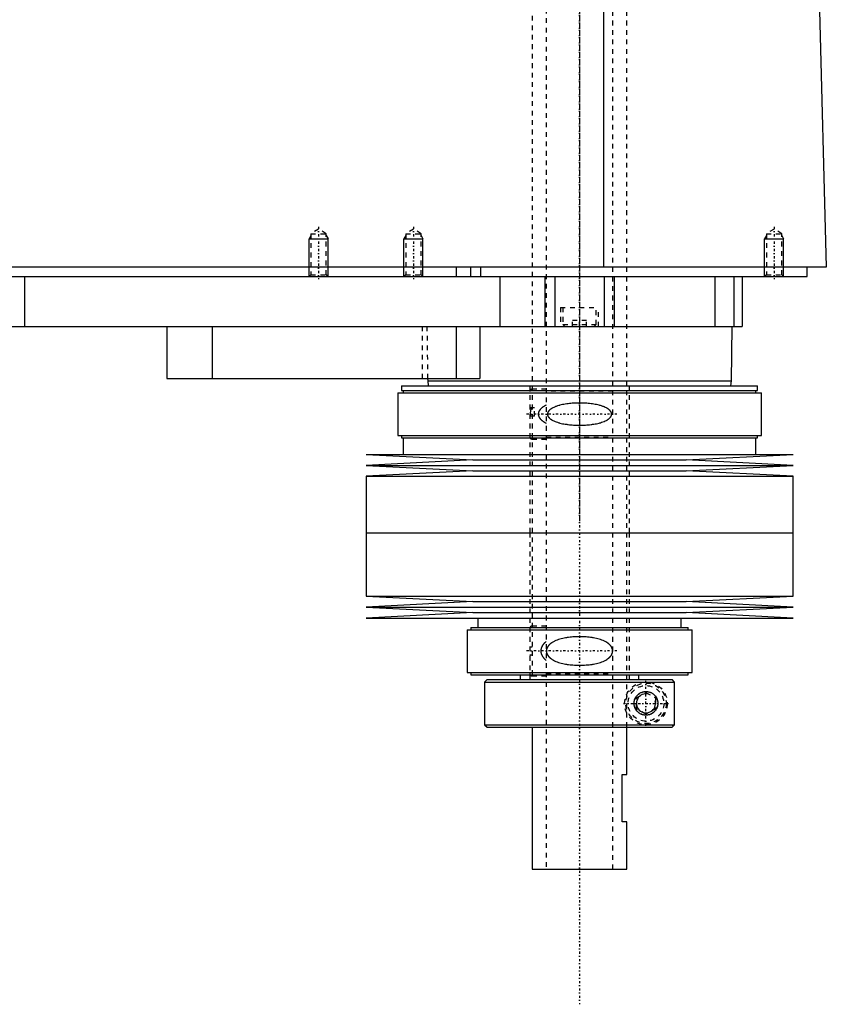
# Model space of a CAD drawing. Extents: x -174 to 602, y -139 to 487.
# Tile 4 of 6: x 432 to 602, y -139 to 69. Entities that reach past the tile are written whole.
import ezdxf

# ---------------------------------------------------------------- set-up
doc = ezdxf.new("R2010")
doc.units = 0
doc.linetypes.add('CENTER', pattern=[1.5, 0.45, -0.5, 0.05, -0.5])
doc.linetypes.add('DASHED', pattern=[2, 1, -1])
for name, color, linetype in [('AM_0', 7, 'CONTINUOUS'), ('AM_10', 7, 'CONTINUOUS'), ('AM_3', 7, 'DASHED'), ('AM_7', 7, 'CENTER')]:
    doc.layers.add(name, color=color, linetype=linetype)

msp = doc.modelspace()

# ---------------------------------------------------------------- linework, layer by layer
at = {"layer": 'AM_0', "color": 7, "linetype": 'CONTINUOUS'}
for p, q in [((555.15, 16.5), (555.15, 77.05)), ((600.5, 73.35), (602, 16.5)), ((602, 16.5), (200.5, 16.5)), ((524, 16.5), (524, 14.5)), ((527, 16.5), (527, 14.5)), ((529.15, 16.5), (529.15, 14.5)), ((598, 14.5), (598, 16.5)), ((244, 14.5), (598, 14.5)), ((433, 14.5), (433, 4)), ((533.21, 14.5), (533.21, 4)), ((542.7, 14.5), (542.7, 4)), ((544.81, 14.5), (544.81, 4)), ((555.19, 14.5), (555.19, 4)), ((557.3, 14.5), (557.3, 4)), ((578.5, 14.5), (578.5, 4)), ((582.5, 14.5), (582.5, 4)), ((584.3, 14.5), (584.3, 4)), ((388, 4), (584.3, 4)), ((463, 4), (463, -7)), ((472.56, 4), (472.56, -7)), ((524, 4), (524, -7)), ((529, 4), (529, -7)), ((582, -7.5), (582.17, 4)), ((463, -7), (529, -7)), ((517.99, -7), (518, -7.5)), ((518, -7.5), (518.1, -8.5)), ((518, -7.5), (582, -7.5)), ((581.9, -8.5), (582, -7.5)), ((511.68, -10), (511.68, -19)), ((511.68, -10), (588.33, -10)), ((512.48, -8.5), (512.48, -9.5)), ((512.48, -8.5), (587.52, -8.5)), ((512.48, -9.5), (587.52, -9.5)), ((512.83, -9.5), (512.83, -10)), ((587.17, -10), (587.17, -9.5)), ((587.52, -9.5), (587.52, -8.5)), ((588.33, -19), (588.33, -10)), ((511.68, -19), (588.33, -19)), ((512.48, -19), (512.48, -19.5)), ((512.48, -19.5), (587.52, -19.5)), ((512.83, -19.5), (512.83, -23)), ((587.17, -23), (587.17, -19.5)), ((587.52, -19.5), (587.52, -19)), ((505, -23), (527.5, -24.15)), ((505, -23), (595, -23)), ((527.5, -24.15), (505, -25.3)), ((527.5, -24.15), (572.5, -24.15)), ((572.5, -24.15), (595, -23)), ((595, -25.3), (572.5, -24.15)), ((505, -25.3), (527.5, -26.45)), ((505, -25.3), (595, -25.3)), ((527.5, -26.45), (505, -27.6)), ((527.5, -26.45), (572.5, -26.45)), ((572.5, -26.45), (595, -25.3)), ((595, -27.6), (572.5, -26.45)), ((505, -27.6), (505, -39.5)), ((505, -27.6), (595, -27.6)), ((595, -39.5), (595, -27.6)), ((505, -39.5), (595, -39.5)), ((505, -39.5), (505, -52.9)), ((505, -39.5), (595, -39.5)), ((595, -52.9), (595, -39.5)), ((505, -52.9), (527.5, -54.05)), ((505, -52.9), (595, -52.9)), ((572.5, -54.05), (595, -52.9)), ((527.5, -54.05), (505, -55.2)), ((505, -55.2), (527.5, -56.35)), ((505, -55.2), (595, -55.2)), ((527.5, -54.05), (572.5, -54.05)), ((595, -55.2), (572.5, -54.05)), ((572.5, -56.35), (595, -55.2)), ((527.5, -56.35), (505, -57.5)), ((505, -57.5), (595, -57.5)), ((527.5, -56.35), (572.5, -56.35)), ((528.6, -57.5), (528.6, -59.5)), ((571.4, -59.5), (571.4, -57.5)), ((595, -57.5), (572.5, -56.35)), ((526.3, -60), (526.3, -69)), ((526.3, -60), (573.7, -60)), ((527.1, -59.5), (527.1, -60)), ((527.1, -59.5), (572.9, -59.5)), ((572.9, -60), (572.9, -59.5)), ((573.7, -69), (573.7, -60)), ((526.3, -69), (573.7, -69)), ((527.1, -69), (527.1, -69.5)), ((527.1, -69.5), (572.9, -69.5)), ((530.5, -70.5), (530, -71)), ((530.5, -70.5), (569.49, -70.5)), ((537.5, -69.5), (537.5, -70.5)), ((562.5, -70.5), (562.5, -69.5)), ((569.99, -71), (569.49, -70.5)), ((572.9, -69.5), (572.9, -69)), ((530, -71), (530, -80)), ((530, -71), (569.99, -71)), ((569.99, -80), (569.99, -71)), ((530, -80), (530.5, -80.5)), ((530, -80), (569.99, -80)), ((530.5, -80.5), (569.49, -80.5)), ((540, -80.5), (540, -110.5)), ((560, -90.5), (560, -80.5)), ((569.49, -80.5), (569.99, -80)), ((559, -100.5), (559, -90.5)), ((559, -90.5), (560, -90.5)), ((560, -100.5), (559, -100.5)), ((560, -110.5), (560, -100.5)), ((540, -110.5), (560, -110.5))]:
    msp.add_line(p, q, dxfattribs=at)
msp.add_polyline3d([(561.5, -75.5, 0), (561.5, -75.49, 0), (561.5, -75.46, 0), (561.5, -75.43, 0), (561.5, -75.41, 0), (561.5, -75.4, 0), (561.5, -75.37, 0), (561.5, -75.34, 0), (561.51, -75.31, 0), (561.51, -75.28, 0), (561.51, -75.26, 0), (561.51, -75.24, 0), (561.52, -75.23, 0), (561.52, -75.2, 0), (561.52, -75.17, 0), (561.53, -75.14, 0), (561.53, -75.11, 0), (561.54, -75.08, 0), (561.54, -75.07, 0), (561.54, -75.05, 0), (561.55, -75.02, 0), (561.55, -75, 0), (561.55, -74.98, 0), (561.56, -74.97, 0), (561.56, -74.94, 0), (561.57, -74.91, 0), (561.57, -74.9, 0), (561.58, -74.88, 0), (561.59, -74.85, 0), (561.59, -74.82, 0), (561.6, -74.8, 0), (561.61, -74.77, 0), (561.62, -74.74, 0), (561.62, -74.73, 0), (561.63, -74.71, 0), (561.64, -74.68, 0), (561.65, -74.66, 0), (561.66, -74.63, 0), (561.67, -74.6, 0), (561.68, -74.58, 0), (561.68, -74.56, 0), (561.69, -74.55, 0), (561.7, -74.52, 0), (561.71, -74.49, 0), (561.72, -74.47, 0), (561.73, -74.44, 0), (561.75, -74.42, 0), (561.75, -74.4, 0), (561.76, -74.39, 0), (561.77, -74.37, 0), (561.79, -74.34, 0), (561.8, -74.31, 0), (561.81, -74.29, 0), (561.83, -74.27, 0), (561.83, -74.25, 0), (561.84, -74.24, 0), (561.85, -74.22, 0), (561.87, -74.19, 0), (561.88, -74.17, 0), (561.9, -74.15, 0), (561.91, -74.12, 0), (561.92, -74.11, 0), (561.93, -74.1, 0), (561.94, -74.08, 0), (561.96, -74.05, 0), (561.97, -74.04, 0), (562.02, -73.98, 0), (562.12, -73.86, 0), (562.22, -73.75, 0), (562.33, -73.64, 0), (562.44, -73.54, 0), (562.56, -73.45, 0), (562.62, -73.41, 0), (562.69, -73.37, 0), (562.81, -73.3, 0), (562.94, -73.23, 0), (563.01, -73.21, 0), (563.07, -73.18, 0), (563.21, -73.13, 0), (563.34, -73.09, 0), (563.41, -73.07, 0), (563.47, -73.06, 0), (563.6, -73.03, 0), (563.73, -73.01, 0), (563.86, -73, 0), (563.98, -73, 0), (564.11, -73, 0), (564.17, -73.01, 0), (564.23, -73.01, 0), (564.35, -73.03, 0), (564.48, -73.05, 0), (564.6, -73.07, 0), (564.72, -73.11, 0), (564.84, -73.15, 0), (564.9, -73.17, 0), (564.96, -73.19, 0), (565.08, -73.24, 0), (565.19, -73.3, 0), (565.3, -73.37, 0), (565.41, -73.44, 0), (565.51, -73.51, 0), (565.56, -73.55, 0), (565.61, -73.59, 0), (565.71, -73.68, 0), (565.8, -73.77, 0), (565.89, -73.86, 0), (565.97, -73.97, 0), (566.06, -74.08, 0), (566.1, -74.14, 0), (566.13, -74.2, 0), (566.21, -74.33, 0), (566.25, -74.41, 0), (566.26, -74.43, 0), (566.27, -74.45, 0), (566.28, -74.46, 0), (566.28, -74.48, 0), (566.29, -74.5, 0), (566.3, -74.52, 0), (566.31, -74.55, 0), (566.32, -74.57, 0), (566.33, -74.6, 0), (566.34, -74.61, 0), (566.34, -74.62, 0), (566.35, -74.65, 0), (566.36, -74.67, 0), (566.37, -74.7, 0), (566.38, -74.72, 0), (566.38, -74.75, 0), (566.39, -74.76, 0), (566.39, -74.77, 0), (566.4, -74.8, 0), (566.41, -74.82, 0), (566.41, -74.85, 0), (566.42, -74.88, 0), (566.43, -74.9, 0), (566.43, -74.92, 0), (566.43, -74.93, 0), (566.44, -74.96, 0), (566.45, -74.98, 0), (566.45, -75, 0), (566.45, -75.01, 0), (566.46, -75.04, 0), (566.46, -75.07, 0), (566.46, -75.08, 0), (566.47, -75.09, 0), (566.47, -75.12, 0), (566.48, -75.15, 0), (566.48, -75.18, 0), (566.48, -75.2, 0), (566.49, -75.23, 0), (566.49, -75.25, 0), (566.49, -75.26, 0), (566.49, -75.29, 0), (566.49, -75.32, 0), (566.5, -75.34, 0), (566.5, -75.37, 0), (566.5, -75.4, 0), (566.5, -75.41, 0), (566.5, -75.43, 0), (566.5, -75.46, 0), (566.5, -75.49, 0), (566.5, -75.5, 0), (566.5, -75.51, 0), (566.5, -75.54, 0), (566.5, -75.57, 0), (566.5, -75.59, 0), (566.5, -75.6, 0), (566.5, -75.63, 0), (566.5, -75.66, 0), (566.49, -75.68, 0), (566.49, -75.71, 0), (566.49, -75.74, 0), (566.49, -75.75, 0), (566.49, -75.77, 0), (566.48, -75.8, 0), (566.48, -75.82, 0), (566.48, -75.85, 0), (566.47, -75.88, 0), (566.47, -75.91, 0), (566.46, -75.92, 0), (566.46, -75.93, 0), (566.46, -75.96, 0), (566.45, -75.99, 0), (566.45, -76, 0), (566.45, -76.02, 0), (566.44, -76.04, 0), (566.43, -76.07, 0), (566.43, -76.08, 0), (566.43, -76.1, 0), (566.42, -76.12, 0), (566.41, -76.15, 0), (566.41, -76.18, 0), (566.4, -76.2, 0), (566.39, -76.23, 0), (566.39, -76.24, 0), (566.38, -76.25, 0), (566.38, -76.28, 0), (566.37, -76.3, 0), (566.36, -76.33, 0), (566.35, -76.35, 0), (566.34, -76.38, 0), (566.34, -76.39, 0), (566.33, -76.4, 0), (566.32, -76.43, 0), (566.31, -76.45, 0), (566.3, -76.48, 0), (566.29, -76.5, 0), (566.28, -76.52, 0), (566.28, -76.54, 0), (566.27, -76.55, 0), (566.26, -76.57, 0), (566.25, -76.59, 0), (566.21, -76.67, 0), (566.13, -76.8, 0), (566.1, -76.86, 0), (566.06, -76.92, 0), (565.97, -77.03, 0), (565.89, -77.14, 0), (565.8, -77.23, 0), (565.71, -77.32, 0), (565.61, -77.41, 0), (565.56, -77.45, 0), (565.51, -77.49, 0), (565.41, -77.56, 0), (565.3, -77.63, 0), (565.19, -77.7, 0), (565.08, -77.76, 0), (564.96, -77.81, 0), (564.9, -77.83, 0), (564.84, -77.85, 0), (564.72, -77.89, 0), (564.6, -77.93, 0), (564.48, -77.95, 0), (564.35, -77.97, 0), (564.23, -77.99, 0), (564.17, -77.99, 0), (564.11, -78, 0), (563.98, -78, 0), (563.86, -78, 0), (563.73, -77.99, 0), (563.6, -77.97, 0), (563.47, -77.94, 0), (563.41, -77.93, 0), (563.34, -77.91, 0), (563.21, -77.87, 0), (563.07, -77.82, 0), (563.01, -77.79, 0), (562.94, -77.77, 0), (562.81, -77.7, 0), (562.69, -77.63, 0), (562.62, -77.59, 0), (562.56, -77.55, 0), (562.44, -77.46, 0), (562.33, -77.36, 0), (562.22, -77.25, 0), (562.12, -77.14, 0), (562.02, -77.02, 0), (561.97, -76.96, 0), (561.96, -76.95, 0), (561.94, -76.92, 0), (561.93, -76.9, 0), (561.92, -76.89, 0), (561.91, -76.88, 0), (561.9, -76.85, 0), (561.88, -76.83, 0), (561.87, -76.81, 0), (561.85, -76.78, 0), (561.84, -76.76, 0), (561.83, -76.75, 0), (561.83, -76.73, 0), (561.81, -76.71, 0), (561.8, -76.69, 0), (561.79, -76.66, 0), (561.77, -76.63, 0), (561.76, -76.61, 0), (561.75, -76.6, 0), (561.75, -76.58, 0), (561.73, -76.56, 0), (561.72, -76.53, 0), (561.71, -76.51, 0), (561.7, -76.48, 0), (561.69, -76.45, 0), (561.68, -76.44, 0), (561.68, -76.42, 0), (561.67, -76.4, 0), (561.66, -76.37, 0), (561.65, -76.34, 0), (561.64, -76.32, 0), (561.63, -76.29, 0), (561.62, -76.27, 0), (561.62, -76.26, 0), (561.61, -76.23, 0), (561.6, -76.2, 0), (561.59, -76.18, 0), (561.59, -76.15, 0), (561.58, -76.12, 0), (561.57, -76.1, 0), (561.57, -76.09, 0), (561.56, -76.06, 0), (561.56, -76.03, 0), (561.55, -76.02, 0), (561.55, -76, 0), (561.55, -75.98, 0), (561.54, -75.95, 0), (561.54, -75.93, 0), (561.54, -75.92, 0), (561.53, -75.89, 0), (561.53, -75.86, 0), (561.52, -75.83, 0), (561.52, -75.8, 0), (561.52, -75.77, 0), (561.51, -75.76, 0), (561.51, -75.74, 0), (561.51, -75.72, 0), (561.51, -75.69, 0), (561.5, -75.66, 0), (561.5, -75.63, 0), (561.5, -75.6, 0), (561.5, -75.59, 0), (561.5, -75.57, 0), (561.5, -75.54, 0), (561.5, -75.51, 0), (561.5, -75.5, 0)], dxfattribs=at)
at = {"layer": 'AM_10', "color": 7, "linetype": 'CONTINUOUS'}
for p, q in [((493.38, 23.16), (493, 22.5)), ((496.62, 23.16), (497, 22.5)), ((513.38, 23.16), (513, 22.5)), ((516.62, 23.16), (517, 22.5)), ((589.38, 23.16), (589, 22.5)), ((592.62, 23.16), (593, 22.5)), ((493, 14.5), (493, 22.5)), ((493, 22.5), (497, 22.5)), ((497, 14.5), (497, 22.5)), ((513, 14.5), (513, 22.5)), ((513, 22.5), (517, 22.5)), ((517, 14.5), (517, 22.5)), ((589, 14.5), (589, 22.5)), ((589, 22.5), (593, 22.5)), ((593, 14.5), (593, 22.5))]:
    msp.add_line(p, q, dxfattribs=at)
msp.add_arc((564, -75.5), 2.01, 75, 15, dxfattribs=at)
at = {"layer": 'AM_3', "color": 6, "linetype": 'DASHED'}
for p, q in [((543, 419), (543, -110.5)), ((557, -110.5), (557, 419)), ((540, 403.5), (540, -70.5)), ((560, -80.5), (560, 403.5)), ((495, 24.5), (493.38, 23.56)), ((493.38, 23.56), (493.38, 14.88)), ((493.38, 23.56), (496.62, 23.56)), ((496.62, 23.56), (495, 24.5)), ((496.62, 14.88), (496.62, 23.56)), ((515, 24.5), (513.38, 23.56)), ((513.38, 23.56), (513.38, 14.88)), ((513.38, 23.56), (516.62, 23.56)), ((516.62, 23.56), (515, 24.5)), ((516.62, 14.88), (516.62, 23.56)), ((591, 24.5), (589.38, 23.56)), ((589.38, 23.56), (589.38, 14.88)), ((589.38, 23.56), (592.62, 23.56)), ((592.62, 23.56), (591, 24.5)), ((592.62, 14.88), (592.62, 23.56)), ((493.38, 14.88), (493, 14.5)), ((493.38, 14.88), (496.62, 14.88)), ((497, 14.5), (496.62, 14.88)), ((513.38, 14.88), (513, 14.5)), ((513.38, 14.88), (516.62, 14.88)), ((517, 14.5), (516.62, 14.88)), ((589.38, 14.88), (589, 14.5)), ((589.38, 14.88), (592.62, 14.88)), ((593, 14.5), (592.62, 14.88)), ((578.5, 14.5), (578.5, 4)), ((546, 8), (546, 4)), ((546, 8), (554, 8)), ((546.5, 8), (546.5, 4.4)), ((553.5, 4.4), (553.5, 8)), ((554, 4), (554, 8)), ((546.5, 4.4), (546.9, 4)), ((546.5, 4.4), (553.5, 4.4)), ((548.5, 4), (548.5, 5.25)), ((551.5, 5.25), (548.5, 5.25)), ((550, 4), (550, 5.25)), ((551.5, 4), (551.5, 5.25)), ((553.1, 4), (553.5, 4.4)), ((516.85, 4), (516.85, -7)), ((517.83, 4), (517.99, -7)), ((539.5, -8.5), (539.5, -39.5)), ((543, -9.25), (540, -9.25)), ((557, -9.65), (543, -9.65)), ((560.5, -39.5), (560.5, -8.5)), ((539.5, -13.1), (540.5, -13.1)), ((540.5, -13.16), (540, -13.16)), ((540.5, -14.9), (540.5, -13.1)), ((540.5, -14.9), (539.5, -14.9)), ((540, -19.75), (543, -19.75)), ((543, -19.35), (557, -19.35)), ((539.5, -39.5), (539.5, -70.5)), ((560.5, -70.5), (560.5, -39.5)), ((543, -59.2), (540, -59.2)), ((557, -59.6), (543, -59.6)), ((539.5, -63.55), (540, -63.55)), ((540, -65.35), (539.5, -65.35)), ((540, -69.7), (543, -69.7)), ((543, -69.3), (557, -69.3)), ((559.97, -80.5), (559.97, -70.5)), ((569.73, -70.75), (569.99, -71)), ((562, -74.35), (564, -73.19)), ((562, -76.65), (562, -74.35)), ((564, -73.19), (566, -74.35)), ((566, -74.35), (566, -76.65)), ((564, -77.81), (562, -76.65)), ((566, -76.65), (564, -77.81)), ((569.99, -80), (569.61, -80.38))]:
    msp.add_line(p, q, dxfattribs=at)
for points in [[(550, -12.16, 0), (549.86, -12.16, 0), (549.58, -12.17, 0), (549.3, -12.17, 0), (549.16, -12.18, 0), (549.02, -12.19, 0), (548.73, -12.2, 0), (548.44, -12.22, 0), (548.16, -12.25, 0), (547.87, -12.27, 0), (547.58, -12.31, 0), (547.43, -12.33, 0), (547.29, -12.35, 0), (547, -12.39, 0), (546.72, -12.44, 0), (546.44, -12.49, 0), (546.16, -12.56, 0), (545.88, -12.62, 0), (545.75, -12.66, 0), (545.61, -12.7, 0), (545.35, -12.78, 0), (545.09, -12.86, 0), (544.96, -12.91, 0), (544.83, -12.96, 0), (544.59, -13.07, 0), (544.35, -13.19, 0), (544.23, -13.25, 0), (544.21, -13.26, 0), (544.17, -13.29, 0), (544.13, -13.31, 0), (544.12, -13.32, 0), (544.1, -13.33, 0), (544.06, -13.36, 0), (544.02, -13.38, 0), (543.99, -13.41, 0), (543.95, -13.43, 0), (543.91, -13.46, 0), (543.89, -13.47, 0), (543.88, -13.48, 0), (543.84, -13.51, 0), (543.81, -13.54, 0), (543.77, -13.57, 0), (543.74, -13.6, 0), (543.7, -13.63, 0), (543.68, -13.64, 0), (543.67, -13.66, 0), (543.63, -13.69, 0), (543.6, -13.73, 0), (543.57, -13.76, 0), (543.54, -13.8, 0), (543.51, -13.84, 0), (543.49, -13.85, 0), (543.48, -13.87, 0), (543.45, -13.91, 0), (543.42, -13.95, 0), (543.4, -13.99, 0), (543.37, -14.03, 0), (543.35, -14.08, 0), (543.34, -14.1, 0), (543.33, -14.12, 0), (543.31, -14.16, 0), (543.3, -14.21, 0), (543.28, -14.25, 0), (543.27, -14.3, 0), (543.26, -14.34, 0), (543.26, -14.36, 0), (543.25, -14.39, 0), (543.25, -14.43, 0), (543.25, -14.48, 0), (543.25, -14.5, 0), (543.25, -14.52, 0), (543.25, -14.57, 0), (543.25, -14.61, 0), (543.26, -14.64, 0), (543.26, -14.66, 0), (543.27, -14.7, 0), (543.28, -14.75, 0), (543.3, -14.79, 0), (543.31, -14.84, 0), (543.33, -14.88, 0), (543.34, -14.9, 0), (543.35, -14.92, 0), (543.37, -14.97, 0), (543.4, -15.01, 0), (543.42, -15.05, 0), (543.45, -15.09, 0), (543.48, -15.13, 0), (543.49, -15.15, 0), (543.51, -15.16, 0), (543.54, -15.2, 0), (543.57, -15.24, 0), (543.6, -15.27, 0), (543.63, -15.31, 0), (543.67, -15.34, 0), (543.68, -15.36, 0), (543.7, -15.37, 0), (543.74, -15.4, 0), (543.77, -15.43, 0), (543.81, -15.46, 0), (543.84, -15.49, 0), (543.88, -15.52, 0), (543.89, -15.53, 0), (543.91, -15.54, 0), (543.95, -15.57, 0), (543.99, -15.59, 0), (544.02, -15.62, 0), (544.06, -15.64, 0), (544.1, -15.67, 0), (544.12, -15.68, 0), (544.13, -15.69, 0), (544.17, -15.71, 0), (544.21, -15.74, 0), (544.23, -15.75, 0), (544.35, -15.81, 0), (544.59, -15.93, 0), (544.83, -16.04, 0), (545.09, -16.14, 0), (545.35, -16.22, 0), (545.61, -16.3, 0), (545.75, -16.34, 0), (545.88, -16.38, 0), (546.16, -16.44, 0), (546.44, -16.51, 0), (546.72, -16.56, 0), (547, -16.61, 0), (547.29, -16.65, 0), (547.43, -16.67, 0), (547.58, -16.69, 0), (547.87, -16.73, 0), (548.16, -16.75, 0), (548.44, -16.78, 0), (548.73, -16.8, 0), (549.02, -16.81, 0), (549.16, -16.82, 0), (549.3, -16.83, 0), (549.58, -16.83, 0), (549.86, -16.84, 0), (550, -16.84, 0), (550.14, -16.84, 0), (550.42, -16.83, 0), (550.7, -16.83, 0), (550.84, -16.82, 0), (550.98, -16.81, 0), (551.27, -16.8, 0), (551.56, -16.78, 0), (551.84, -16.75, 0), (552.13, -16.73, 0), (552.42, -16.69, 0), (552.57, -16.67, 0), (552.71, -16.65, 0), (553, -16.61, 0), (553.28, -16.56, 0), (553.56, -16.51, 0), (553.84, -16.44, 0), (554.12, -16.38, 0), (554.25, -16.34, 0), (554.39, -16.3, 0), (554.65, -16.22, 0), (554.91, -16.14, 0), (555.17, -16.04, 0), (555.41, -15.93, 0), (555.65, -15.81, 0), (555.77, -15.75, 0), (555.79, -15.74, 0), (555.83, -15.71, 0), (555.87, -15.69, 0), (555.88, -15.68, 0), (555.9, -15.67, 0), (555.94, -15.64, 0), (555.98, -15.62, 0), (556.01, -15.59, 0), (556.05, -15.57, 0), (556.09, -15.54, 0), (556.11, -15.53, 0), (556.12, -15.52, 0), (556.16, -15.49, 0), (556.19, -15.46, 0), (556.23, -15.43, 0), (556.26, -15.4, 0), (556.3, -15.37, 0), (556.32, -15.36, 0), (556.33, -15.34, 0), (556.37, -15.31, 0), (556.4, -15.27, 0), (556.43, -15.24, 0), (556.46, -15.2, 0), (556.49, -15.16, 0), (556.51, -15.15, 0), (556.52, -15.13, 0), (556.55, -15.09, 0), (556.58, -15.05, 0), (556.6, -15.01, 0), (556.63, -14.97, 0), (556.65, -14.92, 0), (556.66, -14.9, 0), (556.67, -14.88, 0), (556.69, -14.84, 0), (556.7, -14.79, 0), (556.72, -14.75, 0), (556.73, -14.7, 0), (556.74, -14.66, 0), (556.74, -14.64, 0), (556.75, -14.61, 0), (556.75, -14.57, 0), (556.75, -14.52, 0), (556.75, -14.5, 0), (556.75, -14.48, 0), (556.75, -14.43, 0), (556.75, -14.39, 0), (556.74, -14.36, 0), (556.74, -14.34, 0), (556.73, -14.3, 0), (556.72, -14.25, 0), (556.7, -14.21, 0), (556.69, -14.16, 0), (556.67, -14.12, 0), (556.66, -14.1, 0), (556.65, -14.08, 0), (556.63, -14.03, 0), (556.6, -13.99, 0), (556.58, -13.95, 0), (556.55, -13.91, 0), (556.52, -13.87, 0), (556.51, -13.85, 0), (556.49, -13.84, 0), (556.46, -13.8, 0), (556.43, -13.76, 0), (556.4, -13.73, 0), (556.37, -13.69, 0), (556.33, -13.66, 0), (556.32, -13.64, 0), (556.3, -13.63, 0), (556.26, -13.6, 0), (556.23, -13.57, 0), (556.19, -13.54, 0), (556.16, -13.51, 0), (556.12, -13.48, 0), (556.11, -13.47, 0), (556.09, -13.46, 0), (556.05, -13.43, 0), (556.01, -13.41, 0), (555.98, -13.38, 0), (555.94, -13.36, 0), (555.9, -13.33, 0), (555.88, -13.32, 0), (555.87, -13.31, 0), (555.83, -13.29, 0), (555.79, -13.26, 0), (555.77, -13.25, 0), (555.65, -13.19, 0), (555.41, -13.07, 0), (555.17, -12.96, 0), (555.04, -12.91, 0), (554.91, -12.86, 0), (554.65, -12.78, 0), (554.39, -12.7, 0), (554.25, -12.66, 0), (554.12, -12.62, 0), (553.84, -12.56, 0), (553.56, -12.49, 0), (553.28, -12.44, 0), (553, -12.39, 0), (552.71, -12.35, 0), (552.57, -12.33, 0), (552.42, -12.31, 0), (552.13, -12.27, 0), (551.84, -12.25, 0), (551.56, -12.22, 0), (551.27, -12.2, 0), (550.98, -12.19, 0), (550.84, -12.18, 0), (550.7, -12.17, 0), (550.42, -12.17, 0), (550.14, -12.16, 0), (550, -12.16, 0)], [(540, -13.16, 0), (540, -13.16, 0), (540, -13.16, 0), (539.99, -13.16, 0), (539.99, -13.16, 0), (539.99, -13.16, 0), (539.99, -13.16, 0), (539.98, -13.16, 0), (539.98, -13.16, 0), (539.98, -13.16, 0), (539.98, -13.16, 0), (539.97, -13.16, 0), (539.97, -13.16, 0), (539.97, -13.16, 0), (539.97, -13.16, 0), (539.96, -13.16, 0), (539.96, -13.16, 0), (539.96, -13.16, 0), (539.96, -13.16, 0), (539.96, -13.16, 0), (539.95, -13.16, 0), (539.95, -13.17, 0), (539.95, -13.17, 0), (539.95, -13.17, 0), (539.95, -13.17, 0), (539.94, -13.17, 0), (539.94, -13.17, 0), (539.94, -13.17, 0), (539.94, -13.17, 0), (539.93, -13.17, 0), (539.93, -13.17, 0), (539.93, -13.18, 0), (539.93, -13.18, 0), (539.93, -13.18, 0), (539.93, -13.18, 0), (539.92, -13.18, 0), (539.92, -13.18, 0), (539.92, -13.18, 0), (539.92, -13.18, 0), (539.91, -13.19, 0), (539.91, -13.19, 0), (539.91, -13.19, 0), (539.91, -13.19, 0), (539.91, -13.19, 0), (539.9, -13.19, 0), (539.9, -13.19, 0), (539.9, -13.2, 0), (539.9, -13.2, 0), (539.9, -13.2, 0), (539.9, -13.2, 0), (539.89, -13.2, 0), (539.89, -13.21, 0), (539.87, -13.22, 0), (539.87, -13.23, 0), (539.86, -13.23, 0), (539.85, -13.25, 0), (539.84, -13.26, 0), (539.83, -13.28, 0), (539.82, -13.29, 0), (539.81, -13.3, 0), (539.81, -13.31, 0), (539.8, -13.32, 0), (539.8, -13.34, 0), (539.79, -13.35, 0), (539.78, -13.36, 0), (539.78, -13.37, 0), (539.77, -13.38, 0), (539.77, -13.4, 0), (539.76, -13.41, 0), (539.76, -13.42, 0), (539.76, -13.43, 0), (539.75, -13.45, 0), (539.73, -13.5, 0), (539.71, -13.6, 0), (539.68, -13.7, 0), (539.67, -13.81, 0), (539.65, -13.91, 0), (539.65, -13.97, 0), (539.64, -14.02, 0), (539.63, -14.13, 0), (539.63, -14.23, 0), (539.62, -14.34, 0), (539.62, -14.44, 0), (539.62, -14.54, 0), (539.62, -14.59, 0), (539.62, -14.64, 0), (539.63, -14.74, 0), (539.63, -14.85, 0), (539.63, -14.9, 0)], [(543, -12.6, 0), (542.86, -12.67, 0), (542.6, -12.81, 0), (542.34, -12.97, 0), (542.22, -13.06, 0), (542.2, -13.07, 0), (542.16, -13.1, 0), (542.12, -13.13, 0), (542.1, -13.15, 0), (542.08, -13.16, 0), (542.04, -13.19, 0), (542.01, -13.23, 0), (541.97, -13.26, 0), (541.93, -13.29, 0), (541.9, -13.32, 0), (541.88, -13.34, 0), (541.86, -13.36, 0), (541.83, -13.39, 0), (541.8, -13.42, 0), (541.76, -13.46, 0), (541.73, -13.49, 0), (541.7, -13.53, 0), (541.68, -13.55, 0), (541.67, -13.57, 0), (541.64, -13.6, 0), (541.61, -13.64, 0), (541.58, -13.68, 0), (541.55, -13.73, 0), (541.53, -13.77, 0), (541.51, -13.79, 0), (541.5, -13.81, 0), (541.47, -13.86, 0), (541.45, -13.9, 0), (541.43, -13.95, 0), (541.41, -13.99, 0), (541.39, -14.04, 0), (541.38, -14.06, 0), (541.37, -14.09, 0), (541.36, -14.14, 0), (541.34, -14.18, 0), (541.33, -14.23, 0), (541.32, -14.28, 0), (541.31, -14.33, 0), (541.31, -14.35, 0), (541.31, -14.38, 0), (541.3, -14.43, 0), (541.3, -14.48, 0), (541.3, -14.5, 0), (541.3, -14.52, 0), (541.3, -14.57, 0), (541.31, -14.62, 0), (541.31, -14.65, 0), (541.31, -14.67, 0), (541.32, -14.72, 0), (541.33, -14.77, 0), (541.34, -14.82, 0), (541.36, -14.86, 0), (541.37, -14.91, 0), (541.38, -14.94, 0), (541.39, -14.96, 0), (541.41, -15.01, 0), (541.43, -15.05, 0), (541.45, -15.1, 0), (541.47, -15.14, 0), (541.5, -15.19, 0), (541.51, -15.21, 0), (541.53, -15.23, 0), (541.55, -15.27, 0), (541.58, -15.32, 0), (541.61, -15.36, 0), (541.64, -15.4, 0), (541.67, -15.43, 0), (541.68, -15.45, 0), (541.7, -15.47, 0), (541.73, -15.51, 0), (541.76, -15.54, 0), (541.8, -15.58, 0), (541.83, -15.61, 0), (541.86, -15.64, 0), (541.88, -15.66, 0), (541.9, -15.68, 0), (541.93, -15.71, 0), (541.97, -15.74, 0), (542.01, -15.77, 0), (542.04, -15.81, 0), (542.08, -15.84, 0), (542.1, -15.85, 0), (542.12, -15.87, 0), (542.16, -15.9, 0), (542.2, -15.93, 0), (542.22, -15.94, 0), (542.24, -15.96, 0), (542.28, -15.98, 0), (542.32, -16.01, 0), (542.34, -16.03, 0), (542.36, -16.04, 0), (542.4, -16.07, 0), (542.44, -16.09, 0), (542.6, -16.19, 0), (542.86, -16.33, 0), (543, -16.4, 0)], [(550, -61.44, 0), (549.85, -61.44, 0), (549.55, -61.44, 0), (549.24, -61.45, 0), (549.09, -61.46, 0), (548.93, -61.47, 0), (548.62, -61.49, 0), (548.31, -61.51, 0), (547.99, -61.55, 0), (547.68, -61.59, 0), (547.37, -61.63, 0), (547.22, -61.66, 0), (547.06, -61.68, 0), (546.76, -61.74, 0), (546.45, -61.81, 0), (546.15, -61.88, 0), (545.86, -61.96, 0), (545.57, -62.05, 0), (545.43, -62.1, 0), (545.29, -62.15, 0), (545.02, -62.26, 0), (544.75, -62.38, 0), (544.62, -62.45, 0), (544.49, -62.52, 0), (544.25, -62.66, 0), (544.11, -62.76, 0), (544.07, -62.78, 0), (544.03, -62.81, 0), (544.01, -62.82, 0), (543.99, -62.84, 0), (543.95, -62.87, 0), (543.91, -62.9, 0), (543.9, -62.91, 0), (543.88, -62.93, 0), (543.84, -62.96, 0), (543.8, -62.99, 0), (543.78, -63, 0), (543.77, -63.02, 0), (543.73, -63.05, 0), (543.69, -63.09, 0), (543.66, -63.12, 0), (543.62, -63.15, 0), (543.59, -63.19, 0), (543.57, -63.21, 0), (543.56, -63.23, 0), (543.52, -63.26, 0), (543.49, -63.3, 0), (543.46, -63.34, 0), (543.42, -63.38, 0), (543.39, -63.42, 0), (543.38, -63.44, 0), (543.36, -63.46, 0), (543.33, -63.51, 0), (543.3, -63.55, 0), (543.28, -63.59, 0), (543.25, -63.64, 0), (543.22, -63.69, 0), (543.21, -63.71, 0), (543.2, -63.73, 0), (543.18, -63.78, 0), (543.16, -63.83, 0), (543.14, -63.88, 0), (543.12, -63.92, 0), (543.1, -63.97, 0), (543.09, -64, 0), (543.09, -64.02, 0), (543.07, -64.07, 0), (543.06, -64.12, 0), (543.05, -64.17, 0), (543.04, -64.22, 0), (543.03, -64.27, 0), (543.03, -64.3, 0), (543.03, -64.32, 0), (543.03, -64.37, 0), (543.02, -64.43, 0), (543.02, -64.45, 0), (543.02, -64.47, 0), (543.03, -64.53, 0), (543.03, -64.58, 0), (543.03, -64.6, 0), (543.03, -64.63, 0), (543.04, -64.68, 0), (543.05, -64.73, 0), (543.06, -64.78, 0), (543.07, -64.83, 0), (543.09, -64.88, 0), (543.09, -64.9, 0), (543.1, -64.93, 0), (543.12, -64.98, 0), (543.14, -65.02, 0), (543.16, -65.07, 0), (543.18, -65.12, 0), (543.2, -65.17, 0), (543.21, -65.19, 0), (543.22, -65.21, 0), (543.25, -65.26, 0), (543.28, -65.31, 0), (543.3, -65.35, 0), (543.33, -65.39, 0), (543.36, -65.44, 0), (543.38, -65.46, 0), (543.39, -65.48, 0), (543.42, -65.52, 0), (543.46, -65.56, 0), (543.49, -65.6, 0), (543.52, -65.64, 0), (543.56, -65.67, 0), (543.57, -65.69, 0), (543.59, -65.71, 0), (543.62, -65.75, 0), (543.66, -65.78, 0), (543.69, -65.81, 0), (543.73, -65.85, 0), (543.77, -65.88, 0), (543.78, -65.9, 0), (543.8, -65.91, 0), (543.84, -65.94, 0), (543.88, -65.97, 0), (543.9, -65.99, 0), (543.91, -66, 0), (543.95, -66.03, 0), (543.99, -66.06, 0), (544.01, -66.08, 0), (544.03, -66.09, 0), (544.07, -66.12, 0), (544.11, -66.14, 0), (544.25, -66.24, 0), (544.49, -66.38, 0), (544.75, -66.52, 0), (545.02, -66.64, 0), (545.29, -66.75, 0), (545.43, -66.8, 0), (545.57, -66.85, 0), (545.86, -66.94, 0), (546.15, -67.02, 0), (546.45, -67.09, 0), (546.76, -67.16, 0), (547.06, -67.22, 0), (547.22, -67.24, 0), (547.37, -67.27, 0), (547.68, -67.31, 0), (547.99, -67.35, 0), (548.31, -67.39, 0), (548.62, -67.41, 0), (548.93, -67.43, 0), (549.09, -67.44, 0), (549.24, -67.45, 0), (549.55, -67.46, 0), (549.85, -67.46, 0), (550, -67.46, 0), (550.15, -67.46, 0), (550.45, -67.46, 0), (550.76, -67.45, 0), (550.91, -67.44, 0), (551.07, -67.43, 0), (551.38, -67.41, 0), (551.69, -67.39, 0), (552.01, -67.35, 0), (552.32, -67.31, 0), (552.63, -67.27, 0), (552.78, -67.24, 0), (552.94, -67.22, 0), (553.24, -67.16, 0), (553.55, -67.09, 0), (553.85, -67.02, 0), (554.14, -66.94, 0), (554.43, -66.85, 0), (554.57, -66.8, 0), (554.71, -66.75, 0), (554.98, -66.64, 0), (555.25, -66.52, 0), (555.51, -66.38, 0), (555.75, -66.24, 0), (555.89, -66.14, 0), (555.93, -66.12, 0), (555.97, -66.09, 0), (555.99, -66.08, 0), (556.01, -66.06, 0), (556.05, -66.03, 0), (556.09, -66, 0), (556.1, -65.99, 0), (556.12, -65.97, 0), (556.16, -65.94, 0), (556.2, -65.91, 0), (556.22, -65.9, 0), (556.23, -65.88, 0), (556.27, -65.85, 0), (556.31, -65.81, 0), (556.34, -65.78, 0), (556.38, -65.75, 0), (556.41, -65.71, 0), (556.43, -65.69, 0), (556.44, -65.67, 0), (556.48, -65.64, 0), (556.51, -65.6, 0), (556.54, -65.56, 0), (556.58, -65.52, 0), (556.61, -65.48, 0), (556.62, -65.46, 0), (556.64, -65.44, 0), (556.67, -65.39, 0), (556.7, -65.35, 0), (556.72, -65.31, 0), (556.75, -65.26, 0), (556.78, -65.21, 0), (556.79, -65.19, 0), (556.8, -65.17, 0), (556.82, -65.12, 0), (556.84, -65.07, 0), (556.86, -65.02, 0), (556.88, -64.98, 0), (556.9, -64.93, 0), (556.91, -64.9, 0), (556.91, -64.88, 0), (556.93, -64.83, 0), (556.94, -64.78, 0), (556.95, -64.73, 0), (556.96, -64.68, 0), (556.97, -64.63, 0), (556.97, -64.6, 0), (556.97, -64.58, 0), (556.97, -64.53, 0), (556.98, -64.47, 0), (556.98, -64.45, 0), (556.98, -64.43, 0), (556.97, -64.37, 0), (556.97, -64.32, 0), (556.97, -64.3, 0), (556.97, -64.27, 0), (556.96, -64.22, 0), (556.95, -64.17, 0), (556.94, -64.12, 0), (556.93, -64.07, 0), (556.91, -64.02, 0), (556.91, -64, 0), (556.9, -63.97, 0), (556.88, -63.92, 0), (556.86, -63.88, 0), (556.84, -63.83, 0), (556.82, -63.78, 0), (556.8, -63.73, 0), (556.79, -63.71, 0), (556.78, -63.69, 0), (556.75, -63.64, 0), (556.72, -63.59, 0), (556.7, -63.55, 0), (556.67, -63.51, 0), (556.64, -63.46, 0), (556.62, -63.44, 0), (556.61, -63.42, 0), (556.58, -63.38, 0), (556.54, -63.34, 0), (556.51, -63.3, 0), (556.48, -63.26, 0), (556.44, -63.23, 0), (556.43, -63.21, 0), (556.41, -63.19, 0), (556.38, -63.15, 0), (556.34, -63.12, 0), (556.31, -63.09, 0), (556.27, -63.05, 0), (556.23, -63.02, 0), (556.22, -63, 0), (556.2, -62.99, 0), (556.16, -62.96, 0), (556.12, -62.93, 0), (556.1, -62.91, 0), (556.09, -62.9, 0), (556.05, -62.87, 0), (556.01, -62.84, 0), (555.99, -62.82, 0), (555.97, -62.81, 0), (555.93, -62.78, 0), (555.89, -62.76, 0), (555.75, -62.66, 0), (555.51, -62.52, 0), (555.38, -62.45, 0), (555.25, -62.38, 0), (554.98, -62.26, 0), (554.71, -62.15, 0), (554.57, -62.1, 0), (554.43, -62.05, 0), (554.14, -61.96, 0), (553.85, -61.88, 0), (553.55, -61.81, 0), (553.24, -61.74, 0), (552.94, -61.68, 0), (552.78, -61.66, 0), (552.63, -61.63, 0), (552.32, -61.59, 0), (552.01, -61.55, 0), (551.69, -61.51, 0), (551.38, -61.49, 0), (551.07, -61.47, 0), (550.91, -61.46, 0), (550.76, -61.45, 0), (550.45, -61.44, 0), (550.15, -61.44, 0), (550, -61.44, 0)], [(543, -62.46, 0), (542.89, -62.54, 0), (542.77, -62.64, 0), (542.74, -62.67, 0), (542.71, -62.7, 0), (542.69, -62.72, 0), (542.67, -62.73, 0), (542.64, -62.76, 0), (542.61, -62.79, 0), (542.58, -62.82, 0), (542.55, -62.85, 0), (542.52, -62.89, 0), (542.5, -62.9, 0), (542.49, -62.92, 0), (542.46, -62.95, 0), (542.43, -62.98, 0), (542.42, -63, 0), (542.4, -63.02, 0), (542.38, -63.05, 0), (542.35, -63.08, 0), (542.34, -63.1, 0), (542.32, -63.12, 0), (542.3, -63.15, 0), (542.27, -63.19, 0), (542.25, -63.22, 0), (542.22, -63.25, 0), (542.2, -63.29, 0), (542.19, -63.31, 0), (542.18, -63.33, 0), (542.15, -63.36, 0), (542.13, -63.4, 0), (542.11, -63.44, 0), (542.09, -63.48, 0), (542.07, -63.52, 0), (542.06, -63.54, 0), (542.05, -63.56, 0), (542.03, -63.6, 0), (542.01, -63.64, 0), (541.99, -63.68, 0), (541.98, -63.72, 0), (541.96, -63.77, 0), (541.95, -63.79, 0), (541.94, -63.81, 0), (541.93, -63.85, 0), (541.92, -63.9, 0), (541.9, -63.94, 0), (541.89, -63.99, 0), (541.88, -64.03, 0), (541.88, -64.05, 0), (541.87, -64.08, 0), (541.87, -64.12, 0), (541.86, -64.16, 0), (541.85, -64.21, 0), (541.85, -64.25, 0), (541.84, -64.3, 0), (541.84, -64.32, 0), (541.84, -64.34, 0), (541.84, -64.39, 0), (541.84, -64.43, 0), (541.84, -64.45, 0), (541.84, -64.47, 0), (541.84, -64.51, 0), (541.84, -64.56, 0), (541.84, -64.58, 0), (541.84, -64.6, 0), (541.85, -64.65, 0), (541.85, -64.69, 0), (541.86, -64.74, 0), (541.87, -64.78, 0), (541.87, -64.82, 0), (541.88, -64.85, 0), (541.88, -64.87, 0), (541.89, -64.91, 0), (541.9, -64.96, 0), (541.92, -65, 0), (541.93, -65.05, 0), (541.94, -65.09, 0), (541.95, -65.11, 0), (541.96, -65.13, 0), (541.98, -65.18, 0), (541.99, -65.22, 0), (542.01, -65.26, 0), (542.03, -65.3, 0), (542.05, -65.34, 0), (542.06, -65.36, 0), (542.07, -65.38, 0), (542.09, -65.42, 0), (542.11, -65.46, 0), (542.13, -65.5, 0), (542.15, -65.54, 0), (542.18, -65.57, 0), (542.19, -65.59, 0), (542.2, -65.61, 0), (542.22, -65.65, 0), (542.25, -65.68, 0), (542.27, -65.71, 0), (542.3, -65.75, 0), (542.32, -65.78, 0), (542.34, -65.8, 0), (542.35, -65.82, 0), (542.38, -65.85, 0), (542.4, -65.88, 0), (542.42, -65.9, 0), (542.43, -65.92, 0), (542.46, -65.95, 0), (542.49, -65.98, 0), (542.5, -66, 0), (542.52, -66.01, 0), (542.55, -66.05, 0), (542.58, -66.08, 0), (542.61, -66.11, 0), (542.64, -66.14, 0), (542.67, -66.17, 0), (542.69, -66.18, 0), (542.71, -66.2, 0), (542.74, -66.23, 0), (542.77, -66.26, 0), (542.89, -66.36, 0), (543, -66.44, 0)]]:
    msp.add_polyline3d(points, dxfattribs=at)
for radius in [4.5, 4.25, 3.75, 2.5]:
    msp.add_circle((564, -75.5), radius, dxfattribs=at)
for centre, start, end in [((540, -9.75), 90, 180), ((540, -19.25), 180, 270), ((540, -59.7), 90, 180), ((540, -69.2), 180, 270)]:
    msp.add_arc(centre, 0.5, start, end, dxfattribs=at)
at = {"layer": 'AM_7', "color": 4, "linetype": 'CENTER'}
for p, q in [((550, 487.48), (550, -138.97)), ((550, 224.39), (550, -37.19)), ((495, 25), (495, 14)), ((515, 25), (515, 14)), ((591, 25), (591, 14)), ((550, -5.4), (550, -73.6)), ((550, -6.95), (550, -41.05)), ((557.88, -14.5), (538.62, -14.5)), ((557.88, -64.45), (538.62, -64.45)), ((564, -80.22), (564, -70.78)), ((559.27, -75.5), (568.73, -75.5))]:
    msp.add_line(p, q, dxfattribs=at)

doc.saveas('drawing.dxf')
